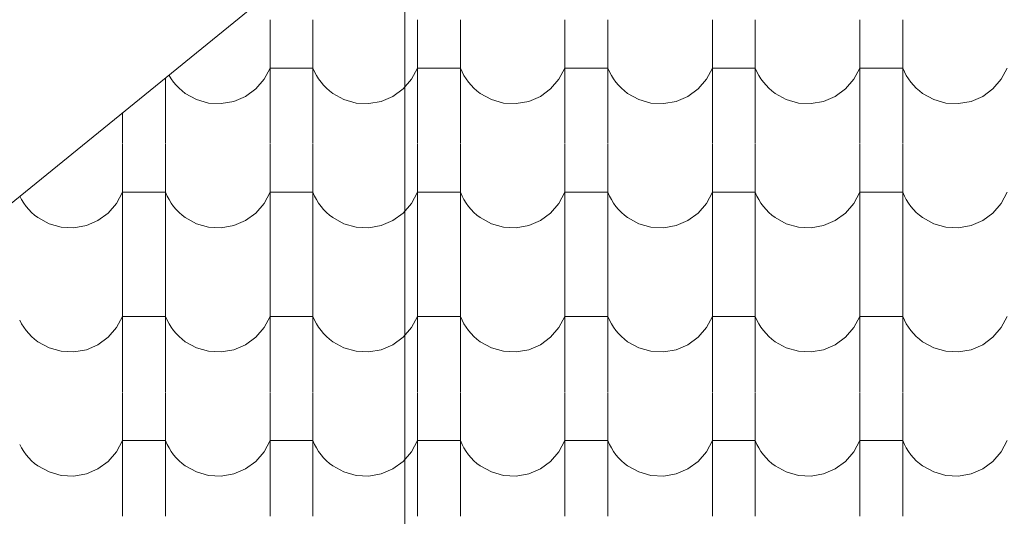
# Model space of a CAD drawing. Header units: millimetres. Extents: x -20699 to 32021, y -4298 to 11971.
# Tile 18 of 74: x -15669 to -14567, y 9385 to 9941. Entities that reach past the tile are written whole.
import ezdxf

# ---------------------------------------------------------------- set-up
doc = ezdxf.new("R2010")
doc.units = ezdxf.units.MM
doc.header["$MEASUREMENT"] = 0
for name, color, linetype in [('A-A_1_Bourané_Konstrukce - střechy a skořepiny', 7, 'Continuous'), ('A-A_1_Bourané_Výplně - Povrchové', 7, 'Continuous'), ('A-A_1_Konstrukce - střechy a skořepiny', 7, 'Continuous')]:
    doc.layers.add(name, color=color, linetype=linetype)

# ---------------------------------------------------------------- blocks, each defined once
blk = doc.blocks.new('*X1', base_point=(-21954.7, -8431.5))
at = {"layer": 'A-A_1_Bourané_Výplně - Povrchové', "color": 251, "linetype": 'Continuous', "lineweight": 20, "true_color": 0x6a6a6a}
for p, q in [((-15388.9, 9940.5), (-15388.9, 9802)), ((-15340.9, 9940.5), (-15340.9, 9802)), ((-15223.9, 9940.5), (-15223.9, 9802)), ((-15175.9, 9940.5), (-15175.9, 9802)), ((-15058.9, 9940.5), (-15058.9, 9802)), ((-15010.9, 9940.5), (-15010.9, 9802)), ((-14893.9, 9940.5), (-14893.9, 9802)), ((-14845.9, 9940.5), (-14845.9, 9802)), ((-14728.9, 9940.5), (-14728.9, 9802)), ((-14680.9, 9940.5), (-14680.9, 9802)), ((-15395.6, 9874), (-15388.9, 9886.5)), ((-15364.9, 9886.5), (-15388.9, 9886.5)), ((-15340.9, 9886.5), (-15364.9, 9886.5)), ((-15340.9, 9886.5), (-15339, 9882.3)), ((-15230.6, 9874), (-15223.9, 9886.5)), ((-15199.9, 9886.5), (-15223.9, 9886.5)), ((-15175.9, 9886.5), (-15199.9, 9886.5)), ((-15175.9, 9886.5), (-15174, 9882.3)), ((-15065.6, 9874), (-15058.9, 9886.5)), ((-15034.9, 9886.5), (-15058.9, 9886.5)), ((-15010.9, 9886.5), (-15034.9, 9886.5)), ((-15010.9, 9886.5), (-15009, 9882.3)), ((-14900.6, 9874), (-14893.9, 9886.5)), ((-14869.9, 9886.5), (-14893.9, 9886.5)), ((-14845.9, 9886.5), (-14869.9, 9886.5)), ((-14845.9, 9886.5), (-14844, 9882.3)), ((-14735.6, 9874), (-14728.9, 9886.5)), ((-14704.9, 9886.5), (-14728.9, 9886.5)), ((-14680.9, 9886.5), (-14704.9, 9886.5)), ((-14680.9, 9886.5), (-14679, 9882.3)), ((-14570.6, 9874), (-14563.9, 9886.5)), ((-15505.9, 9875.8), (-15505.9, 9802)), ((-15502.2, 9878.8), (-15501.9, 9878.3)), ((-15501.9, 9878.3), (-15499.5, 9874.4)), ((-15499.5, 9874.4), (-15496.8, 9870.7)), ((-15404.9, 9863.2), (-15395.6, 9874)), ((-15339, 9882.3), (-15336.9, 9878.3)), ((-15336.9, 9878.3), (-15334.5, 9874.4)), ((-15334.5, 9874.4), (-15331.8, 9870.7)), ((-15239.9, 9863.2), (-15230.6, 9874)), ((-15174, 9882.3), (-15171.9, 9878.3)), ((-15171.9, 9878.3), (-15169.5, 9874.4)), ((-15169.5, 9874.4), (-15166.8, 9870.7)), ((-15074.9, 9863.2), (-15065.6, 9874)), ((-15009, 9882.3), (-15006.9, 9878.3)), ((-15006.9, 9878.3), (-15004.5, 9874.4)), ((-15004.5, 9874.4), (-15001.8, 9870.7)), ((-14909.9, 9863.2), (-14900.6, 9874)), ((-14844, 9882.3), (-14841.9, 9878.3)), ((-14841.9, 9878.3), (-14839.5, 9874.4)), ((-14839.5, 9874.4), (-14836.8, 9870.7)), ((-14744.9, 9863.2), (-14735.6, 9874)), ((-14679, 9882.3), (-14676.9, 9878.3)), ((-14676.9, 9878.3), (-14674.5, 9874.4)), ((-14674.5, 9874.4), (-14671.8, 9870.7)), ((-14579.9, 9863.2), (-14570.6, 9874)), ((-15496.8, 9870.7), (-15493.9, 9867.3)), ((-15493.9, 9867.3), (-15490.7, 9864)), ((-15490.7, 9864), (-15487.3, 9861)), ((-15487.3, 9861), (-15483.7, 9858.2)), ((-15416.4, 9854.9), (-15404.9, 9863.2)), ((-15331.8, 9870.7), (-15328.9, 9867.3)), ((-15328.9, 9867.3), (-15325.7, 9864)), ((-15325.7, 9864), (-15322.3, 9861)), ((-15322.3, 9861), (-15318.7, 9858.2)), ((-15251.4, 9854.9), (-15239.9, 9863.2)), ((-15166.8, 9870.7), (-15163.9, 9867.3)), ((-15163.9, 9867.3), (-15160.7, 9864)), ((-15160.7, 9864), (-15157.3, 9861)), ((-15157.3, 9861), (-15153.7, 9858.2)), ((-15086.4, 9854.9), (-15074.9, 9863.2)), ((-15001.8, 9870.7), (-14998.9, 9867.3)), ((-14998.9, 9867.3), (-14995.7, 9864)), ((-14995.7, 9864), (-14992.3, 9861)), ((-14992.3, 9861), (-14988.7, 9858.2)), ((-14921.4, 9854.9), (-14909.9, 9863.2)), ((-14836.8, 9870.7), (-14833.9, 9867.3)), ((-14833.9, 9867.3), (-14830.7, 9864)), ((-14830.7, 9864), (-14827.3, 9861)), ((-14827.3, 9861), (-14823.7, 9858.2)), ((-14756.4, 9854.9), (-14744.9, 9863.2)), ((-14671.8, 9870.7), (-14668.9, 9867.3)), ((-14668.9, 9867.3), (-14665.7, 9864)), ((-14665.7, 9864), (-14662.3, 9861)), ((-14662.3, 9861), (-14658.7, 9858.2)), ((-14591.4, 9854.9), (-14579.9, 9863.2)), ((-15483.7, 9858.2), (-15471.2, 9851.4)), ((-15471.2, 9851.4), (-15457.6, 9847.5)), ((-15429.4, 9849.3), (-15416.4, 9854.9)), ((-15318.7, 9858.2), (-15306.2, 9851.4)), ((-15306.2, 9851.4), (-15292.6, 9847.5)), ((-15264.4, 9849.3), (-15251.4, 9854.9)), ((-15153.7, 9858.2), (-15141.2, 9851.4)), ((-15141.2, 9851.4), (-15127.6, 9847.5)), ((-15099.4, 9849.3), (-15086.4, 9854.9)), ((-14988.7, 9858.2), (-14976.2, 9851.4)), ((-14976.2, 9851.4), (-14962.6, 9847.5)), ((-14934.4, 9849.3), (-14921.4, 9854.9)), ((-14823.7, 9858.2), (-14811.2, 9851.4)), ((-14811.2, 9851.4), (-14797.6, 9847.5)), ((-14769.4, 9849.3), (-14756.4, 9854.9)), ((-14658.7, 9858.2), (-14646.2, 9851.4)), ((-14646.2, 9851.4), (-14632.6, 9847.5)), ((-14604.4, 9849.3), (-14591.4, 9854.9)), ((-15457.6, 9847.5), (-15443.4, 9846.8)), ((-15443.4, 9846.8), (-15429.4, 9849.3)), ((-15292.6, 9847.5), (-15278.4, 9846.8)), ((-15278.4, 9846.8), (-15264.4, 9849.3)), ((-15127.6, 9847.5), (-15113.4, 9846.8)), ((-15113.4, 9846.8), (-15099.4, 9849.3)), ((-14962.6, 9847.5), (-14948.4, 9846.8)), ((-14948.4, 9846.8), (-14934.4, 9849.3)), ((-14797.6, 9847.5), (-14783.4, 9846.8)), ((-14783.4, 9846.8), (-14769.4, 9849.3)), ((-14632.6, 9847.5), (-14618.4, 9846.8)), ((-14618.4, 9846.8), (-14604.4, 9849.3)), ((-15553.9, 9836.7), (-15553.9, 9802)), ((-15553.9, 9801.5), (-15553.9, 9663)), ((-15505.9, 9801.5), (-15505.9, 9663)), ((-15388.9, 9801.5), (-15388.9, 9663)), ((-15340.9, 9801.5), (-15340.9, 9663)), ((-15223.9, 9801.5), (-15223.9, 9663)), ((-15175.9, 9801.5), (-15175.9, 9663)), ((-15058.9, 9801.5), (-15058.9, 9663)), ((-15010.9, 9801.5), (-15010.9, 9663)), ((-14893.9, 9801.5), (-14893.9, 9663)), ((-14845.9, 9801.5), (-14845.9, 9663)), ((-14728.9, 9801.5), (-14728.9, 9663)), ((-14680.9, 9801.5), (-14680.9, 9663)), ((-15669, 9743.1), (-15666.9, 9739.3)), ((-15560.6, 9735), (-15553.9, 9747.5)), ((-15529.9, 9747.5), (-15553.9, 9747.5)), ((-15505.9, 9747.5), (-15529.9, 9747.5)), ((-15505.9, 9747.5), (-15504, 9743.3)), ((-15504, 9743.3), (-15501.9, 9739.3)), ((-15395.6, 9735), (-15388.9, 9747.5)), ((-15364.9, 9747.5), (-15388.9, 9747.5)), ((-15340.9, 9747.5), (-15364.9, 9747.5)), ((-15340.9, 9747.5), (-15339, 9743.3)), ((-15339, 9743.3), (-15336.9, 9739.3)), ((-15230.6, 9735), (-15223.9, 9747.5)), ((-15199.9, 9747.5), (-15223.9, 9747.5)), ((-15175.9, 9747.5), (-15199.9, 9747.5)), ((-15175.9, 9747.5), (-15174, 9743.3)), ((-15174, 9743.3), (-15171.9, 9739.3)), ((-15065.6, 9735), (-15058.9, 9747.5)), ((-15034.9, 9747.5), (-15058.9, 9747.5)), ((-15010.9, 9747.5), (-15034.9, 9747.5)), ((-15010.9, 9747.5), (-15009, 9743.3)), ((-15009, 9743.3), (-15006.9, 9739.3)), ((-14900.6, 9735), (-14893.9, 9747.5)), ((-14869.9, 9747.5), (-14893.9, 9747.5)), ((-14845.9, 9747.5), (-14869.9, 9747.5)), ((-14845.9, 9747.5), (-14844, 9743.3)), ((-14844, 9743.3), (-14841.9, 9739.3)), ((-14735.6, 9735), (-14728.9, 9747.5)), ((-14704.9, 9747.5), (-14728.9, 9747.5)), ((-14680.9, 9747.5), (-14704.9, 9747.5)), ((-14680.9, 9747.5), (-14679, 9743.3)), ((-14679, 9743.3), (-14676.9, 9739.3)), ((-14570.6, 9735), (-14563.9, 9747.5)), ((-15666.9, 9739.3), (-15664.5, 9735.4)), ((-15664.5, 9735.4), (-15661.8, 9731.7)), ((-15661.8, 9731.7), (-15658.9, 9728.3)), ((-15569.9, 9724.2), (-15560.6, 9735)), ((-15501.9, 9739.3), (-15499.5, 9735.4)), ((-15499.5, 9735.4), (-15496.8, 9731.7)), ((-15496.8, 9731.7), (-15493.9, 9728.3)), ((-15404.9, 9724.2), (-15395.6, 9735)), ((-15336.9, 9739.3), (-15334.5, 9735.4)), ((-15334.5, 9735.4), (-15331.8, 9731.7)), ((-15331.8, 9731.7), (-15328.9, 9728.3)), ((-15239.9, 9724.2), (-15230.6, 9735)), ((-15171.9, 9739.3), (-15169.5, 9735.4)), ((-15169.5, 9735.4), (-15166.8, 9731.7)), ((-15166.8, 9731.7), (-15163.9, 9728.3)), ((-15074.9, 9724.2), (-15065.6, 9735)), ((-15006.9, 9739.3), (-15004.5, 9735.4)), ((-15004.5, 9735.4), (-15001.8, 9731.7)), ((-15001.8, 9731.7), (-14998.9, 9728.3)), ((-14909.9, 9724.2), (-14900.6, 9735)), ((-14841.9, 9739.3), (-14839.5, 9735.4)), ((-14839.5, 9735.4), (-14836.8, 9731.7)), ((-14836.8, 9731.7), (-14833.9, 9728.3)), ((-14744.9, 9724.2), (-14735.6, 9735)), ((-14676.9, 9739.3), (-14674.5, 9735.4)), ((-14674.5, 9735.4), (-14671.8, 9731.7)), ((-14671.8, 9731.7), (-14668.9, 9728.3)), ((-14579.9, 9724.2), (-14570.6, 9735)), ((-15658.9, 9728.3), (-15655.7, 9725)), ((-15655.7, 9725), (-15652.3, 9722)), ((-15652.3, 9722), (-15648.7, 9719.2)), ((-15648.7, 9719.2), (-15636.2, 9712.4)), ((-15581.4, 9715.9), (-15569.9, 9724.2)), ((-15493.9, 9728.3), (-15490.7, 9725)), ((-15490.7, 9725), (-15487.3, 9722)), ((-15487.3, 9722), (-15483.7, 9719.2)), ((-15483.7, 9719.2), (-15471.2, 9712.4)), ((-15416.4, 9715.9), (-15404.9, 9724.2)), ((-15328.9, 9728.3), (-15325.7, 9725)), ((-15325.7, 9725), (-15322.3, 9722)), ((-15322.3, 9722), (-15318.7, 9719.2)), ((-15318.7, 9719.2), (-15306.2, 9712.4)), ((-15251.4, 9715.9), (-15239.9, 9724.2)), ((-15163.9, 9728.3), (-15160.7, 9725)), ((-15160.7, 9725), (-15157.3, 9722)), ((-15157.3, 9722), (-15153.7, 9719.2)), ((-15153.7, 9719.2), (-15141.2, 9712.4)), ((-15086.4, 9715.9), (-15074.9, 9724.2)), ((-14998.9, 9728.3), (-14995.7, 9725)), ((-14995.7, 9725), (-14992.3, 9722)), ((-14992.3, 9722), (-14988.7, 9719.2)), ((-14988.7, 9719.2), (-14976.2, 9712.4)), ((-14921.4, 9715.9), (-14909.9, 9724.2)), ((-14833.9, 9728.3), (-14830.7, 9725)), ((-14830.7, 9725), (-14827.3, 9722)), ((-14827.3, 9722), (-14823.7, 9719.2)), ((-14823.7, 9719.2), (-14811.2, 9712.4)), ((-14756.4, 9715.9), (-14744.9, 9724.2)), ((-14668.9, 9728.3), (-14665.7, 9725)), ((-14665.7, 9725), (-14662.3, 9722)), ((-14662.3, 9722), (-14658.7, 9719.2)), ((-14658.7, 9719.2), (-14646.2, 9712.4)), ((-14591.4, 9715.9), (-14579.9, 9724.2)), ((-15636.2, 9712.4), (-15622.6, 9708.5)), ((-15622.6, 9708.5), (-15608.4, 9707.8)), ((-15608.4, 9707.8), (-15594.4, 9710.3)), ((-15594.4, 9710.3), (-15581.4, 9715.9)), ((-15471.2, 9712.4), (-15457.6, 9708.5)), ((-15457.6, 9708.5), (-15443.4, 9707.8)), ((-15443.4, 9707.8), (-15429.4, 9710.3)), ((-15429.4, 9710.3), (-15416.4, 9715.9)), ((-15306.2, 9712.4), (-15292.6, 9708.5)), ((-15292.6, 9708.5), (-15278.4, 9707.8)), ((-15278.4, 9707.8), (-15264.4, 9710.3)), ((-15264.4, 9710.3), (-15251.4, 9715.9)), ((-15141.2, 9712.4), (-15127.6, 9708.5)), ((-15127.6, 9708.5), (-15113.4, 9707.8)), ((-15113.4, 9707.8), (-15099.4, 9710.3)), ((-15099.4, 9710.3), (-15086.4, 9715.9)), ((-14976.2, 9712.4), (-14962.6, 9708.5)), ((-14962.6, 9708.5), (-14948.4, 9707.8)), ((-14948.4, 9707.8), (-14934.4, 9710.3)), ((-14934.4, 9710.3), (-14921.4, 9715.9)), ((-14811.2, 9712.4), (-14797.6, 9708.5)), ((-14797.6, 9708.5), (-14783.4, 9707.8)), ((-14783.4, 9707.8), (-14769.4, 9710.3)), ((-14769.4, 9710.3), (-14756.4, 9715.9)), ((-14646.2, 9712.4), (-14632.6, 9708.5)), ((-14632.6, 9708.5), (-14618.4, 9707.8)), ((-14618.4, 9707.8), (-14604.4, 9710.3)), ((-14604.4, 9710.3), (-14591.4, 9715.9)), ((-15553.9, 9662.5), (-15553.9, 9524)), ((-15505.9, 9662.5), (-15505.9, 9524)), ((-15388.9, 9662.5), (-15388.9, 9524)), ((-15340.9, 9662.5), (-15340.9, 9524)), ((-15223.9, 9662.5), (-15223.9, 9524)), ((-15175.9, 9662.5), (-15175.9, 9524)), ((-15058.9, 9662.5), (-15058.9, 9524)), ((-15010.9, 9662.5), (-15010.9, 9524)), ((-14893.9, 9662.5), (-14893.9, 9524)), ((-14845.9, 9662.5), (-14845.9, 9524)), ((-14728.9, 9662.5), (-14728.9, 9524)), ((-14680.9, 9662.5), (-14680.9, 9524)), ((-15560.6, 9596), (-15553.9, 9608.5)), ((-15529.9, 9608.5), (-15553.9, 9608.5)), ((-15505.9, 9608.5), (-15529.9, 9608.5)), ((-15505.9, 9608.5), (-15504, 9604.3)), ((-15395.6, 9596), (-15388.9, 9608.5)), ((-15364.9, 9608.5), (-15388.9, 9608.5)), ((-15340.9, 9608.5), (-15364.9, 9608.5)), ((-15340.9, 9608.5), (-15339, 9604.3)), ((-15230.6, 9596), (-15223.9, 9608.5)), ((-15199.9, 9608.5), (-15223.9, 9608.5)), ((-15175.9, 9608.5), (-15199.9, 9608.5)), ((-15175.9, 9608.5), (-15174, 9604.3)), ((-15065.6, 9596), (-15058.9, 9608.5)), ((-15034.9, 9608.5), (-15058.9, 9608.5)), ((-15010.9, 9608.5), (-15034.9, 9608.5)), ((-15010.9, 9608.5), (-15009, 9604.3)), ((-14900.6, 9596), (-14893.9, 9608.5)), ((-14869.9, 9608.5), (-14893.9, 9608.5)), ((-14845.9, 9608.5), (-14869.9, 9608.5)), ((-14845.9, 9608.5), (-14844, 9604.3)), ((-14735.6, 9596), (-14728.9, 9608.5)), ((-14704.9, 9608.5), (-14728.9, 9608.5)), ((-14680.9, 9608.5), (-14704.9, 9608.5)), ((-14680.9, 9608.5), (-14679, 9604.3)), ((-14570.6, 9596), (-14563.9, 9608.5)), ((-15669, 9604.3), (-15666.9, 9600.3)), ((-15666.9, 9600.3), (-15664.5, 9596.4)), ((-15664.5, 9596.4), (-15661.8, 9592.7)), ((-15504, 9604.3), (-15501.9, 9600.3)), ((-15501.9, 9600.3), (-15499.5, 9596.4)), ((-15499.5, 9596.4), (-15496.8, 9592.7)), ((-15339, 9604.3), (-15336.9, 9600.3)), ((-15336.9, 9600.3), (-15334.5, 9596.4)), ((-15334.5, 9596.4), (-15331.8, 9592.7)), ((-15174, 9604.3), (-15171.9, 9600.3)), ((-15171.9, 9600.3), (-15169.5, 9596.4)), ((-15169.5, 9596.4), (-15166.8, 9592.7)), ((-15009, 9604.3), (-15006.9, 9600.3)), ((-15006.9, 9600.3), (-15004.5, 9596.4)), ((-15004.5, 9596.4), (-15001.8, 9592.7)), ((-14844, 9604.3), (-14841.9, 9600.3)), ((-14841.9, 9600.3), (-14839.5, 9596.4)), ((-14839.5, 9596.4), (-14836.8, 9592.7)), ((-14679, 9604.3), (-14676.9, 9600.3)), ((-14676.9, 9600.3), (-14674.5, 9596.4)), ((-14674.5, 9596.4), (-14671.8, 9592.7)), ((-15661.8, 9592.7), (-15658.9, 9589.3)), ((-15658.9, 9589.3), (-15655.7, 9586)), ((-15655.7, 9586), (-15652.3, 9583)), ((-15569.9, 9585.2), (-15560.6, 9596)), ((-15496.8, 9592.7), (-15493.9, 9589.3)), ((-15493.9, 9589.3), (-15490.7, 9586)), ((-15490.7, 9586), (-15487.3, 9583)), ((-15404.9, 9585.2), (-15395.6, 9596)), ((-15331.8, 9592.7), (-15328.9, 9589.3)), ((-15328.9, 9589.3), (-15325.7, 9586)), ((-15325.7, 9586), (-15322.3, 9583)), ((-15239.9, 9585.2), (-15230.6, 9596)), ((-15166.8, 9592.7), (-15163.9, 9589.3)), ((-15163.9, 9589.3), (-15160.7, 9586)), ((-15160.7, 9586), (-15157.3, 9583)), ((-15074.9, 9585.2), (-15065.6, 9596)), ((-15001.8, 9592.7), (-14998.9, 9589.3)), ((-14998.9, 9589.3), (-14995.7, 9586)), ((-14995.7, 9586), (-14992.3, 9583)), ((-14909.9, 9585.2), (-14900.6, 9596)), ((-14836.8, 9592.7), (-14833.9, 9589.3)), ((-14833.9, 9589.3), (-14830.7, 9586)), ((-14830.7, 9586), (-14827.3, 9583)), ((-14744.9, 9585.2), (-14735.6, 9596)), ((-14671.8, 9592.7), (-14668.9, 9589.3)), ((-14668.9, 9589.3), (-14665.7, 9586)), ((-14665.7, 9586), (-14662.3, 9583)), ((-14579.9, 9585.2), (-14570.6, 9596)), ((-15652.3, 9583), (-15648.7, 9580.2)), ((-15648.7, 9580.2), (-15636.2, 9573.4)), ((-15594.4, 9571.3), (-15581.4, 9576.9)), ((-15581.4, 9576.9), (-15569.9, 9585.2)), ((-15487.3, 9583), (-15483.7, 9580.2)), ((-15483.7, 9580.2), (-15471.2, 9573.4)), ((-15429.4, 9571.3), (-15416.4, 9576.9)), ((-15416.4, 9576.9), (-15404.9, 9585.2)), ((-15322.3, 9583), (-15318.7, 9580.2)), ((-15318.7, 9580.2), (-15306.2, 9573.4)), ((-15264.4, 9571.3), (-15251.4, 9576.9)), ((-15251.4, 9576.9), (-15239.9, 9585.2)), ((-15157.3, 9583), (-15153.7, 9580.2)), ((-15153.7, 9580.2), (-15141.2, 9573.4)), ((-15099.4, 9571.3), (-15086.4, 9576.9)), ((-15086.4, 9576.9), (-15074.9, 9585.2)), ((-14992.3, 9583), (-14988.7, 9580.2)), ((-14988.7, 9580.2), (-14976.2, 9573.4)), ((-14934.4, 9571.3), (-14921.4, 9576.9)), ((-14921.4, 9576.9), (-14909.9, 9585.2)), ((-14827.3, 9583), (-14823.7, 9580.2)), ((-14823.7, 9580.2), (-14811.2, 9573.4)), ((-14769.4, 9571.3), (-14756.4, 9576.9)), ((-14756.4, 9576.9), (-14744.9, 9585.2)), ((-14662.3, 9583), (-14658.7, 9580.2)), ((-14658.7, 9580.2), (-14646.2, 9573.4)), ((-14604.4, 9571.3), (-14591.4, 9576.9)), ((-14591.4, 9576.9), (-14579.9, 9585.2)), ((-15636.2, 9573.4), (-15622.6, 9569.5)), ((-15622.6, 9569.5), (-15608.4, 9568.8)), ((-15608.4, 9568.8), (-15594.4, 9571.3)), ((-15471.2, 9573.4), (-15457.6, 9569.5)), ((-15457.6, 9569.5), (-15443.4, 9568.8)), ((-15443.4, 9568.8), (-15429.4, 9571.3)), ((-15306.2, 9573.4), (-15292.6, 9569.5)), ((-15292.6, 9569.5), (-15278.4, 9568.8)), ((-15278.4, 9568.8), (-15264.4, 9571.3)), ((-15141.2, 9573.4), (-15127.6, 9569.5)), ((-15127.6, 9569.5), (-15113.4, 9568.8)), ((-15113.4, 9568.8), (-15099.4, 9571.3)), ((-14976.2, 9573.4), (-14962.6, 9569.5)), ((-14962.6, 9569.5), (-14948.4, 9568.8)), ((-14948.4, 9568.8), (-14934.4, 9571.3)), ((-14811.2, 9573.4), (-14797.6, 9569.5)), ((-14797.6, 9569.5), (-14783.4, 9568.8)), ((-14783.4, 9568.8), (-14769.4, 9571.3)), ((-14646.2, 9573.4), (-14632.6, 9569.5)), ((-14632.6, 9569.5), (-14618.4, 9568.8)), ((-14618.4, 9568.8), (-14604.4, 9571.3)), ((-15553.9, 9523.5), (-15553.9, 9385)), ((-15505.9, 9523.5), (-15505.9, 9385)), ((-15388.9, 9523.5), (-15388.9, 9385)), ((-15340.9, 9523.5), (-15340.9, 9385)), ((-15223.9, 9523.5), (-15223.9, 9385)), ((-15175.9, 9523.5), (-15175.9, 9385)), ((-15058.9, 9523.5), (-15058.9, 9385)), ((-15010.9, 9523.5), (-15010.9, 9385)), ((-14893.9, 9523.5), (-14893.9, 9385)), ((-14845.9, 9523.5), (-14845.9, 9385)), ((-14728.9, 9523.5), (-14728.9, 9385)), ((-14680.9, 9523.5), (-14680.9, 9385)), ((-15669, 9465.3), (-15666.9, 9461.3)), ((-15560.6, 9457), (-15553.9, 9469.5)), ((-15529.9, 9469.5), (-15553.9, 9469.5)), ((-15505.9, 9469.5), (-15529.9, 9469.5)), ((-15505.9, 9469.5), (-15504, 9465.3)), ((-15504, 9465.3), (-15501.9, 9461.3)), ((-15395.6, 9457), (-15388.9, 9469.5)), ((-15364.9, 9469.5), (-15388.9, 9469.5)), ((-15340.9, 9469.5), (-15364.9, 9469.5)), ((-15340.9, 9469.5), (-15339, 9465.3)), ((-15339, 9465.3), (-15336.9, 9461.3)), ((-15230.6, 9457), (-15223.9, 9469.5)), ((-15199.9, 9469.5), (-15223.9, 9469.5)), ((-15175.9, 9469.5), (-15199.9, 9469.5)), ((-15175.9, 9469.5), (-15174, 9465.3)), ((-15174, 9465.3), (-15171.9, 9461.3)), ((-15065.6, 9457), (-15058.9, 9469.5)), ((-15034.9, 9469.5), (-15058.9, 9469.5)), ((-15010.9, 9469.5), (-15034.9, 9469.5)), ((-15010.9, 9469.5), (-15009, 9465.3)), ((-15009, 9465.3), (-15006.9, 9461.3)), ((-14900.6, 9457), (-14893.9, 9469.5)), ((-14869.9, 9469.5), (-14893.9, 9469.5)), ((-14845.9, 9469.5), (-14869.9, 9469.5)), ((-14845.9, 9469.5), (-14844, 9465.3)), ((-14844, 9465.3), (-14841.9, 9461.3)), ((-14735.6, 9457), (-14728.9, 9469.5)), ((-14704.9, 9469.5), (-14728.9, 9469.5)), ((-14680.9, 9469.5), (-14704.9, 9469.5)), ((-14680.9, 9469.5), (-14679, 9465.3)), ((-14679, 9465.3), (-14676.9, 9461.3)), ((-14570.6, 9457), (-14563.9, 9469.5)), ((-15666.9, 9461.3), (-15664.5, 9457.4)), ((-15664.5, 9457.4), (-15661.8, 9453.7)), ((-15661.8, 9453.7), (-15658.9, 9450.3)), ((-15569.9, 9446.2), (-15560.6, 9457)), ((-15501.9, 9461.3), (-15499.5, 9457.4)), ((-15499.5, 9457.4), (-15496.8, 9453.7)), ((-15496.8, 9453.7), (-15493.9, 9450.3)), ((-15404.9, 9446.2), (-15395.6, 9457)), ((-15336.9, 9461.3), (-15334.5, 9457.4)), ((-15334.5, 9457.4), (-15331.8, 9453.7)), ((-15331.8, 9453.7), (-15328.9, 9450.3)), ((-15239.9, 9446.2), (-15230.6, 9457)), ((-15171.9, 9461.3), (-15169.5, 9457.4)), ((-15169.5, 9457.4), (-15166.8, 9453.7)), ((-15166.8, 9453.7), (-15163.9, 9450.3)), ((-15074.9, 9446.2), (-15065.6, 9457)), ((-15006.9, 9461.3), (-15004.5, 9457.4)), ((-15004.5, 9457.4), (-15001.8, 9453.7)), ((-15001.8, 9453.7), (-14998.9, 9450.3)), ((-14909.9, 9446.2), (-14900.6, 9457)), ((-14841.9, 9461.3), (-14839.5, 9457.4)), ((-14839.5, 9457.4), (-14836.8, 9453.7)), ((-14836.8, 9453.7), (-14833.9, 9450.3)), ((-14744.9, 9446.2), (-14735.6, 9457)), ((-14676.9, 9461.3), (-14674.5, 9457.4)), ((-14674.5, 9457.4), (-14671.8, 9453.7)), ((-14671.8, 9453.7), (-14668.9, 9450.3)), ((-14579.9, 9446.2), (-14570.6, 9457)), ((-15658.9, 9450.3), (-15655.7, 9447)), ((-15655.7, 9447), (-15652.3, 9444)), ((-15652.3, 9444), (-15648.7, 9441.2)), ((-15581.4, 9437.9), (-15569.9, 9446.2)), ((-15493.9, 9450.3), (-15490.7, 9447)), ((-15490.7, 9447), (-15487.3, 9444)), ((-15487.3, 9444), (-15483.7, 9441.2)), ((-15416.4, 9437.9), (-15404.9, 9446.2)), ((-15328.9, 9450.3), (-15325.7, 9447)), ((-15325.7, 9447), (-15322.3, 9444)), ((-15322.3, 9444), (-15318.7, 9441.2)), ((-15251.4, 9437.9), (-15239.9, 9446.2)), ((-15163.9, 9450.3), (-15160.7, 9447)), ((-15160.7, 9447), (-15157.3, 9444)), ((-15157.3, 9444), (-15153.7, 9441.2)), ((-15086.4, 9437.9), (-15074.9, 9446.2)), ((-14998.9, 9450.3), (-14995.7, 9447)), ((-14995.7, 9447), (-14992.3, 9444)), ((-14992.3, 9444), (-14988.7, 9441.2)), ((-14921.4, 9437.9), (-14909.9, 9446.2)), ((-14833.9, 9450.3), (-14830.7, 9447)), ((-14830.7, 9447), (-14827.3, 9444)), ((-14827.3, 9444), (-14823.7, 9441.2)), ((-14756.4, 9437.9), (-14744.9, 9446.2)), ((-14668.9, 9450.3), (-14665.7, 9447)), ((-14665.7, 9447), (-14662.3, 9444)), ((-14662.3, 9444), (-14658.7, 9441.2)), ((-14591.4, 9437.9), (-14579.9, 9446.2)), ((-15648.7, 9441.2), (-15636.2, 9434.4)), ((-15636.2, 9434.4), (-15622.6, 9430.5)), ((-15608.4, 9429.8), (-15594.4, 9432.3)), ((-15594.4, 9432.3), (-15581.4, 9437.9)), ((-15483.7, 9441.2), (-15471.2, 9434.4)), ((-15471.2, 9434.4), (-15457.6, 9430.5)), ((-15443.4, 9429.8), (-15429.4, 9432.3)), ((-15429.4, 9432.3), (-15416.4, 9437.9)), ((-15318.7, 9441.2), (-15306.2, 9434.4)), ((-15306.2, 9434.4), (-15292.6, 9430.5)), ((-15278.4, 9429.8), (-15264.4, 9432.3)), ((-15264.4, 9432.3), (-15251.4, 9437.9)), ((-15153.7, 9441.2), (-15141.2, 9434.4)), ((-15141.2, 9434.4), (-15127.6, 9430.5)), ((-15113.4, 9429.8), (-15099.4, 9432.3)), ((-15099.4, 9432.3), (-15086.4, 9437.9)), ((-14988.7, 9441.2), (-14976.2, 9434.4)), ((-14976.2, 9434.4), (-14962.6, 9430.5)), ((-14948.4, 9429.8), (-14934.4, 9432.3)), ((-14934.4, 9432.3), (-14921.4, 9437.9)), ((-14823.7, 9441.2), (-14811.2, 9434.4)), ((-14811.2, 9434.4), (-14797.6, 9430.5)), ((-14783.4, 9429.8), (-14769.4, 9432.3)), ((-14769.4, 9432.3), (-14756.4, 9437.9)), ((-14658.7, 9441.2), (-14646.2, 9434.4)), ((-14646.2, 9434.4), (-14632.6, 9430.5)), ((-14618.4, 9429.8), (-14604.4, 9432.3)), ((-14604.4, 9432.3), (-14591.4, 9437.9)), ((-15622.6, 9430.5), (-15608.4, 9429.8)), ((-15457.6, 9430.5), (-15443.4, 9429.8)), ((-15292.6, 9430.5), (-15278.4, 9429.8)), ((-15127.6, 9430.5), (-15113.4, 9429.8)), ((-14962.6, 9430.5), (-14948.4, 9429.8)), ((-14797.6, 9430.5), (-14783.4, 9429.8)), ((-14632.6, 9430.5), (-14618.4, 9429.8))]:
    blk.add_line(p, q, dxfattribs=at)

msp = doc.modelspace()

# ---------------------------------------------------------------- linework, layer by layer
at = {"layer": 'A-A_1_Bourané_Konstrukce - střechy a skořepiny', "color": 42, "linetype": 'Continuous', "lineweight": 13, "true_color": 0xe4ad2c}
msp.add_line((-15238.1, 11081.1), (-15238.1, 8370.5), dxfattribs=at)
at = {"layer": 'A-A_1_Bourané_Konstrukce - střechy a skořepiny', "color": 42, "linetype": 'Continuous', "lineweight": 13, "true_color": 0xe4ad2c, "flags": 128}
msp.add_lwpolyline([(-18955.5, 7070.2), (-9632, 7058.1), (-4363.3, 10800.4), (-14369, 10800.4)], close=True, dxfattribs=at)

# ---------------------------------------------------------------- block references
at = {"layer": 'A-A_1_Konstrukce - střechy a skořepiny', "color": 9, "linetype": 'Continuous', "lineweight": 13}
msp.add_blockref('*X1', (-21954.7, -8431.5), dxfattribs=at)

doc.saveas('drawing.dxf')
